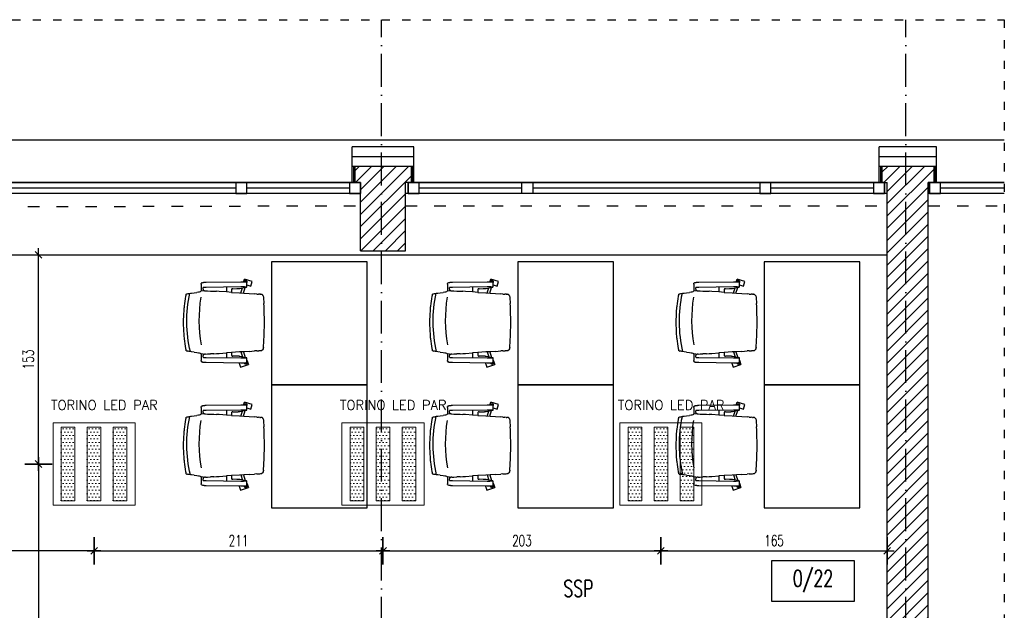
# Model space of a CAD drawing. Header units: millimetres. Extents: x 167273 to 188273, y -125105 to -88145.
# Tile 105 of 210: x 181067 to 181786, y -122083 to -121651. Entities that reach past the tile are written whole.
import ezdxf

# ---------------------------------------------------------------- set-up
doc = ezdxf.new("R2010")
doc.units = ezdxf.units.MM
doc.header["$PDMODE"] = 35
doc.header["$PDSIZE"] = 5
doc.linetypes.add('ACAD_ISO03W100', pattern=[30, 12, -18])
doc.linetypes.add('ACAD_ISO10W100', pattern=[18, 12, -3, 0, -3])
for name, color, linetype in [('!_ppoz', 10, 'Continuous'), ('a-op_text', 9, 'Continuous'), ('a-osie', 1, 'ACAD_ISO10W100'), ('a-wymiary', 9, 'Continuous'), ('b-izolacja', 8, 'BATTING'), ('b-okna', 6, 'Continuous'), ('b-przerywana1', 9, 'ACAD_ISO03W100'), ('b-widokowa', 7, 'Continuous'), ('b-ściany', 2, 'Continuous'), ('c-meble', 5, 'Continuous'), ('h-hatch', 8, 'Continuous')]:
    doc.layers.add(name, color=color, linetype=linetype)
doc.layers.add('EL_oprawy', color=72, linetype='Continuous', lineweight=5)
doc.styles.add('ES1', font='romans.shx', dxfattribs={"width": 0.7, "height": 12})
doc.styles.add('PPAB_100', font='romans.shx', dxfattribs={"width": 0.7, "height": 12})
doc.styles.add('PPAB_50', font='romans.shx', dxfattribs={"width": 0.7, "height": 8})
doc.linetypes.add('BATTING', pattern='A,0.0001,-0.1,[134,ltypeshp.shx,S=0.1,R=0,X=-0.1,Y=0],-0.2,[134,ltypeshp.shx,S=0.1,R=180,X=0.1,Y=0],-0.1', length=0.4001)
doc.dimstyles.new('newPPAB_50', dxfattribs={"dimscale": 0, "dimtxt": 8, "dimasz": 1, "dimexe": 10, "dimexo": 10, "dimgap": 3.5, "dimtad": 1, "dimdec": 0, "dimzin": 0, "dimdsep": 46, "dimtxsty": 'PPAB_50', "dimblk": 'tick_50', "dimcen": 0.09, "dimdle": 5, "dimse1": 1, "dimse2": 1, "dimclrd": 9, "dimclre": 9, "dimclrt": 161, "dimadec": 0, "dimazin": 0, "dimtfac": 1, "dimtdec": 0, "dimtix": 1, "dimtofl": 0, "dimtmove": 2, "dimatfit": 3, "dimldrblk": 'tick_50', "dimfxl": 0, "dimtolj": 1, "dimtzin": 0, "dimarcsym": 0})
pattern_1 = [(45, (-26550.2005, 31481.7547), (-4.49012806, 4.49012806), [])]

# ---------------------------------------------------------------- blocks, each defined once
blk = doc.blocks.new('okno_')
at = {"layer": 'b-okna'}
for p, q in [((-166, -4), (-91, -4)), ((-83, -4), (83, -4)), ((91, -4), (166, -4))]:
    blk.add_line(p, q, dxfattribs=at)
for points in [[(-174, -8), (174, -8), (174, 0), (-174, 0)], [(-174, 0), (-166, 0), (-166, -8), (-174, -8)], [(-83, 0), (-91, 0), (-91, -8), (-83, -8)], [(83, 0), (91, 0), (91, -8), (83, -8)], [(166, 0), (174, 0), (174, -8), (166, -8)]]:
    blk.add_lwpolyline(points, close=True, dxfattribs=at)
blk = doc.blocks.new('LED 3x12.5')
h = blk.add_hatch()
h.set_pattern_fill('DOTS', color=256, scale=40)
h.set_pattern_definition([(360, (11, 30), (1.25, 2.5), [0, -2.5])])
h.paths.add_polyline_path([(16, 57), (6, 57), (6, 3), (16, 3)])
h = blk.add_hatch()
h.set_pattern_fill('DOTS', color=256, scale=40)
h.set_pattern_definition([(360, (30, 30), (1.25, 2.5), [0, -2.5])])
h.paths.add_polyline_path([(35, 57), (25, 57), (25, 3), (35, 3)])
h = blk.add_hatch()
h.set_pattern_fill('DOTS', color=256, scale=40)
h.set_pattern_definition([(360, (49, 30), (1.25, 2.5), [0, -2.5])])
h.paths.add_polyline_path([(54, 57), (44, 57), (44, 3), (54, 3)])
at = {"linetype": 'Continuous'}
for points in [[(0, 0), (60, 0), (60, 60), (0, 60)], [(6, 3), (16, 3), (16, 57), (6, 57)], [(25, 3), (35, 3), (35, 57), (25, 57)], [(44, 3), (54, 3), (54, 57), (44, 57)]]:
    blk.add_lwpolyline(points, close=True, dxfattribs=at)
at = {"style": 'ES1', "width": 0.8}
for tag, p in [('TYP', (-1.49, 85.65)), ('KOD', (-1.49, 69.62))]:
    blk.add_attdef(tag, p, '', height=12, dxfattribs=at)
blk = doc.blocks.new('chaise bureau dwg')
for p, q in [((-46.11, 28.77), (-46.09, 28.79)), ((-46.09, 28.79), (-46.06, 28.81)), ((-46.06, 28.81), (-46.03, 28.84)), ((-46.03, 28.84), (-45.99, 28.86)), ((-45.99, 28.86), (-45.95, 28.88)), ((-45.19, 29.22), (-45.95, 28.88)), ((-45.15, 29.23), (-45.19, 29.22)), ((-45.12, 29.25), (-45.15, 29.23)), ((-45.09, 29.26), (-45.12, 29.25)), ((-45.06, 29.27), (-45.09, 29.26)), ((-45.04, 29.27), (-45.06, 29.27)), ((-45.01, 29.28), (-45.04, 29.27)), ((-44.97, 29.29), (-45.01, 29.28)), ((-44.93, 29.29), (-44.97, 29.29)), ((-44.88, 29.3), (-44.93, 29.29)), ((-44.83, 29.3), (-44.88, 29.3)), ((-44.78, 29.31), (-44.83, 29.3)), ((-44.73, 29.32), (-44.78, 29.31)), ((-44.67, 29.32), (-44.73, 29.32)), ((-44.61, 29.33), (-44.67, 29.32)), ((-44.54, 29.33), (-44.61, 29.33)), ((-44.47, 29.34), (-44.54, 29.33)), ((-44.4, 29.34), (-44.47, 29.34)), ((-44.33, 29.35), (-44.4, 29.34)), ((-44.25, 29.35), (-44.33, 29.35)), ((-44.17, 29.36), (-44.25, 29.35)), ((-44.08, 29.36), (-44.17, 29.36)), ((-44, 29.37), (-44.08, 29.36)), ((-43.91, 29.37), (-44, 29.37)), ((-43.82, 29.37), (-43.91, 29.37)), ((-43.72, 29.38), (-43.82, 29.37)), ((-43.62, 29.38), (-43.72, 29.38)), ((-43.52, 29.39), (-43.62, 29.38)), ((-43.42, 29.39), (-43.52, 29.39)), ((-43.32, 29.39), (-43.42, 29.39)), ((-43.21, 29.39), (-43.32, 29.39)), ((-43.1, 29.4), (-43.21, 29.39)), ((-42.99, 29.4), (-43.1, 29.4)), ((-42.88, 29.4), (-42.99, 29.4)), ((-42.77, 29.4), (-42.88, 29.4)), ((-42.66, 29.4), (-42.77, 29.4)), ((-17.36, 29.74), (-42.66, 29.4)), ((-18.54, 29.73), (-17.58, 32.67)), ((-17.58, 32.67), (-11.87, 30.81)), ((-17.28, 29.74), (-17.36, 29.74)), ((-17.19, 29.74), (-17.28, 29.74)), ((-17.1, 29.74), (-17.19, 29.74)), ((-17.02, 29.74), (-17.1, 29.74)), ((-16.93, 29.75), (-17.02, 29.74)), ((-16.84, 29.75), (-16.93, 29.75)), ((-16.76, 29.75), (-16.84, 29.75)), ((-16.67, 29.75), (-16.76, 29.75)), ((-16.58, 29.75), (-16.67, 29.75)), ((-16.49, 29.75), (-16.58, 29.75)), ((-16.4, 29.75), (-16.49, 29.75)), ((-16.32, 29.75), (-16.4, 29.75)), ((-16.23, 29.74), (-16.32, 29.75)), ((-16.14, 29.74), (-16.23, 29.74)), ((-16.06, 29.74), (-16.14, 29.74)), ((-15.97, 29.74), (-16.06, 29.74)), ((-15.88, 29.74), (-15.97, 29.74)), ((-15.8, 29.74), (-15.88, 29.74)), ((-15.71, 29.74), (-15.8, 29.74)), ((-15.63, 29.74), (-15.71, 29.74)), ((-15.55, 29.74), (-15.63, 29.74)), ((-15.46, 29.74), (-15.55, 29.74)), ((-15.38, 29.73), (-15.46, 29.74)), ((-15.3, 29.73), (-15.38, 29.73)), ((-15.22, 29.73), (-15.3, 29.73)), ((-15.14, 29.73), (-15.22, 29.73)), ((-15.07, 29.73), (-15.14, 29.73)), ((-14.99, 29.72), (-15.07, 29.73)), ((-14.91, 29.72), (-14.99, 29.72)), ((-14.84, 29.72), (-14.91, 29.72)), ((-14.77, 29.72), (-14.84, 29.72)), ((-14.7, 29.71), (-14.77, 29.72)), ((-14.72, 29.71), (-14.6, 30.08)), ((-14.63, 29.71), (-14.7, 29.71)), ((-14.56, 29.71), (-14.63, 29.71)), ((-14.49, 29.7), (-14.56, 29.71)), ((-14.43, 29.7), (-14.49, 29.7)), ((-14.36, 29.7), (-14.43, 29.7)), ((-14.3, 29.69), (-14.36, 29.7)), ((-14.24, 29.69), (-14.3, 29.69)), ((-14.18, 29.69), (-14.24, 29.69)), ((-14.12, 29.68), (-14.18, 29.69)), ((-14.07, 29.68), (-14.12, 29.68)), ((-14.01, 29.68), (-14.07, 29.68)), ((-13.96, 29.67), (-14.01, 29.68)), ((-13.91, 29.67), (-13.96, 29.67)), ((-13.87, 29.66), (-13.91, 29.67)), ((-13.82, 29.66), (-13.87, 29.66)), ((-13.78, 29.66), (-13.82, 29.66)), ((-13.69, 29.65), (-13.78, 29.66)), ((-13.62, 29.64), (-13.69, 29.65)), ((-13.54, 29.63), (-13.62, 29.64)), ((-13.47, 29.61), (-13.54, 29.63)), ((-13.44, 29.61), (-13.47, 29.61)), ((-13.41, 29.6), (-13.44, 29.61)), ((-13.37, 29.58), (-13.41, 29.6)), ((-13.35, 29.58), (-13.37, 29.58)), ((-13.32, 29.57), (-13.35, 29.58)), ((-13.3, 29.56), (-13.32, 29.57)), ((-13.27, 29.55), (-13.3, 29.56)), ((-13.24, 29.53), (-13.27, 29.55)), ((-13.22, 29.52), (-13.24, 29.53)), ((-13.2, 29.51), (-13.22, 29.52)), ((-13.18, 29.49), (-13.2, 29.51)), ((-13.16, 29.48), (-13.18, 29.49)), ((-13.13, 29.46), (-13.16, 29.48)), ((-13.1, 29.43), (-13.13, 29.46)), ((-13.08, 29.4), (-13.1, 29.43)), ((-13.05, 29.36), (-13.08, 29.4)), ((-13.02, 29.32), (-13.05, 29.36)), ((-13.02, 29.33), (-12.96, 29.54)), ((-13, 29.29), (-13.02, 29.32)), ((-12.99, 29.27), (-13, 29.29)), ((-12.99, 29.26), (-12.99, 26.11)), ((-12.96, 27.48), (-11.87, 30.81)), ((-51.6, 21.74), (-53.51, 21.48)), ((-51.6, 21.74), (-49.49, 21.99)), ((-49.49, 21.99), (-48.33, 22.16)), ((-48.33, 22.16), (-47.86, 22.25)), ((-47.86, 22.25), (-47.1, 22.42)), ((-47.1, 22.42), (-46.92, 22.51)), ((-46.92, 22.51), (-46.77, 22.68)), ((-46.77, 22.68), (-46.6, 22.76)), ((-46.52, 22.85), (-46.6, 22.76)), ((-46.52, 22.85), (-46.3, 22.96)), ((-46.3, 22.96), (-46.3, 27.9)), ((-44.94, 23.14), (-46.3, 22.96)), ((-46.24, 28.59), (-46.22, 28.61)), ((-46.22, 28.61), (-46.21, 28.64)), ((-46.21, 28.64), (-46.19, 28.67)), ((-46.19, 28.67), (-46.18, 28.69)), ((-46.18, 28.69), (-46.17, 28.7)), ((-46.17, 28.7), (-46.15, 28.72)), ((-46.15, 28.72), (-46.14, 28.74)), ((-46.14, 28.74), (-46.11, 28.77)), ((-44.94, 23.14), (-44.94, 24.26)), ((-44.94, 23.14), (-43.86, 23.14)), ((-44.85, 25.47), (-44.79, 25.5)), ((-44.79, 25.5), (-44.78, 25.5)), ((-44.78, 25.5), (-44.77, 25.5)), ((-44.78, 25.5), (-44.78, 25.5)), ((-44.77, 25.5), (-44.75, 25.51)), ((-44.75, 25.51), (-44.72, 25.51)), ((-44.72, 25.51), (-44.69, 25.52)), ((-44.69, 25.52), (-44.66, 25.52)), ((-44.66, 25.52), (-44.62, 25.52)), ((-44.62, 25.52), (-44.57, 25.53)), ((-44.57, 25.53), (-44.53, 25.53)), ((-44.53, 25.53), (-44.47, 25.54)), ((-44.47, 25.54), (-44.42, 25.54)), ((-44.42, 25.54), (-44.36, 25.55)), ((-44.36, 25.55), (-44.3, 25.55)), ((-44.3, 25.55), (-44.23, 25.56)), ((-44.23, 25.56), (-44.17, 25.56)), ((-44.17, 25.56), (-44.09, 25.56)), ((-44.09, 25.56), (-44.02, 25.57)), ((-44.02, 25.57), (-43.94, 25.57)), ((-43.94, 25.57), (-43.86, 25.58)), ((-43.86, 25.58), (-43.78, 25.58)), ((-43.11, 23.1), (-43.86, 23.14)), ((-43.78, 25.58), (-43.7, 25.58)), ((-43.7, 25.58), (-43.61, 25.59)), ((-43.61, 25.59), (-43.52, 25.59)), ((-43.52, 25.59), (-43.43, 25.59)), ((-43.43, 25.59), (-43.34, 25.59)), ((-43.34, 25.59), (-43.24, 25.6)), ((-43.24, 25.6), (-43.15, 25.6)), ((-43.15, 25.6), (-43.05, 25.6)), ((-43.11, 23.1), (-41.64, 23.02)), ((-43.05, 25.6), (-42.95, 25.6)), ((-42.95, 25.6), (-42.85, 25.6)), ((-42.85, 25.6), (-42.74, 25.61)), ((-42.74, 25.61), (-42.64, 25.61)), ((-42.64, 25.61), (-17.35, 25.94)), ((-41.64, 23.02), (-39.64, 22.93)), ((-37.26, 22.89), (-39.64, 22.93)), ((-37.12, 22.89), (-37.26, 22.89)), ((-37.12, 22.89), (-35.13, 22.76)), ((-35.13, 22.76), (-33.14, 22.62)), ((-33.14, 22.62), (-27.96, 22.27)), ((-27.96, 22.26), (-27.96, 25.8)), ((-24.25, 22.01), (-27.96, 22.26)), ((-24.25, 23.67), (-24.24, 23.72)), ((-24.25, 22.01), (-24.25, 23.67)), ((-24.25, 22.01), (-24.18, 22.01)), ((-24.24, 23.77), (-24.23, 23.82)), ((-24.24, 23.72), (-24.24, 23.77)), ((-24.23, 23.87), (-24.22, 23.92)), ((-24.23, 23.82), (-24.23, 23.87)), ((-24.22, 23.92), (-24.2, 23.97)), ((-24.2, 23.97), (-24.19, 24.01)), ((-24.19, 24.01), (-24.17, 24.06)), ((-18.25, 21.6), (-24.18, 22.01)), ((-24.17, 24.06), (-24.15, 24.11)), ((-24.15, 24.11), (-24.13, 24.15)), ((-24.13, 24.15), (-24.11, 24.19)), ((-24.11, 24.19), (-24.08, 24.24)), ((-24.08, 24.24), (-24.05, 24.28)), ((-24.05, 24.28), (-24.02, 24.32)), ((-24.02, 24.32), (-23.99, 24.35)), ((-23.99, 24.35), (-23.96, 24.39)), ((-23.96, 24.39), (-23.92, 24.42)), ((-23.92, 24.42), (-23.89, 24.46)), ((-23.89, 24.46), (-23.85, 24.49)), ((-23.85, 24.49), (-23.81, 24.52)), ((-23.81, 24.52), (-23.77, 24.54)), ((-23.77, 24.54), (-23.73, 24.57)), ((-23.73, 24.57), (-23.69, 24.59)), ((-23.69, 24.59), (-23.65, 24.61)), ((-23.65, 24.61), (-23.6, 24.63)), ((-23.6, 24.63), (-23.56, 24.64)), ((-23.56, 24.64), (-23.51, 24.66)), ((-23.51, 24.66), (-23.47, 24.67)), ((-23.47, 24.67), (-23.42, 24.68)), ((-23.42, 24.68), (-23.38, 24.68)), ((-23.38, 24.68), (-23.33, 24.69)), ((-23.33, 24.69), (-23.29, 24.69)), ((-20.35, 24.73), (-23.29, 24.69)), ((-20.25, 24.73), (-20.35, 24.73)), ((-20.15, 24.73), (-20.25, 24.73)), ((-20.05, 24.73), (-20.15, 24.73)), ((-19.96, 24.73), (-20.05, 24.73)), ((-19.86, 24.74), (-19.96, 24.73)), ((-19.77, 24.74), (-19.86, 24.74)), ((-19.67, 24.74), (-19.77, 24.74)), ((-19.58, 24.74), (-19.67, 24.74)), ((-19.49, 24.75), (-19.58, 24.74)), ((-19.4, 24.75), (-19.49, 24.75)), ((-19.32, 24.75), (-19.4, 24.75)), ((-19.23, 24.76), (-19.32, 24.75)), ((-19.15, 24.76), (-19.23, 24.76)), ((-19.07, 24.76), (-19.15, 24.76)), ((-18.99, 24.77), (-19.07, 24.76)), ((-18.91, 24.77), (-18.99, 24.77)), ((-18.84, 24.77), (-18.91, 24.77)), ((-18.77, 24.78), (-18.84, 24.77)), ((-18.7, 24.78), (-18.77, 24.78)), ((-18.63, 24.79), (-18.7, 24.78)), ((-18.57, 24.79), (-18.63, 24.79)), ((-18.51, 24.8), (-18.57, 24.79)), ((-18.45, 24.8), (-18.51, 24.8)), ((-18.39, 24.81), (-18.45, 24.8)), ((-18.34, 24.81), (-18.39, 24.81)), ((-18.28, 24.82), (-18.34, 24.81)), ((-18.23, 24.82), (-18.28, 24.82)), ((-15.27, 21.4), (-18.25, 21.6)), ((-18.19, 24.83), (-18.23, 24.82)), ((-18.14, 24.83), (-18.19, 24.83)), ((-18.1, 24.84), (-18.14, 24.83)), ((-18.02, 24.85), (-18.1, 24.84)), ((-13.48, 25.76), (-18.02, 24.85)), ((-17.45, 21.55), (-16.23, 25.21)), ((-17.35, 25.94), (-17.2, 25.95)), ((-17.2, 25.95), (-17.04, 25.95)), ((-17.04, 25.95), (-16.89, 25.95)), ((-16.89, 25.95), (-16.74, 25.95)), ((-16.74, 25.95), (-16.58, 25.95)), ((-16.58, 25.95), (-16.43, 25.95)), ((-16.43, 25.95), (-16.27, 25.95)), ((-16.27, 25.95), (-16.12, 25.95)), ((-16.12, 25.95), (-15.97, 25.95)), ((-15.97, 25.95), (-15.81, 25.94)), ((-15.81, 25.94), (-15.67, 25.94)), ((-15.67, 25.94), (-15.52, 25.94)), ((-15.52, 25.94), (-15.38, 25.94)), ((-15.52, 21.42), (-14.19, 25.62)), ((-15.38, 25.94), (-15.24, 25.93)), ((-15.24, 25.93), (-15.1, 25.93)), ((-15.1, 25.93), (-14.97, 25.93)), ((-14.97, 25.93), (-14.84, 25.92)), ((-14.84, 25.92), (-14.71, 25.92)), ((-14.71, 25.92), (-14.65, 25.91)), ((-14.65, 25.91), (-14.6, 25.91)), ((-14.6, 25.91), (-14.54, 25.91)), ((-14.54, 25.91), (-14.48, 25.91)), ((-14.48, 25.91), (-14.43, 25.9)), ((-14.43, 25.9), (-14.37, 25.9)), ((-14.37, 25.9), (-14.32, 25.9)), ((-14.32, 25.9), (-14.27, 25.89)), ((-14.27, 25.89), (-14.22, 25.89)), ((-14.22, 25.89), (-14.18, 25.89)), ((-14.18, 25.89), (-14.13, 25.89)), ((-14.13, 25.89), (-14.09, 25.88)), ((-14.09, 25.88), (-14.05, 25.88)), ((-14.05, 25.88), (-14.01, 25.88)), ((-14.01, 25.88), (-13.97, 25.87)), ((-13.97, 25.87), (-13.93, 25.87)), ((-13.93, 25.87), (-13.9, 25.87)), ((-13.9, 25.87), (-13.87, 25.86)), ((-13.87, 25.86), (-13.84, 25.86)), ((-13.84, 25.86), (-13.81, 25.86)), ((-13.81, 25.86), (-13.78, 25.85)), ((-13.78, 25.85), (-13.76, 25.85)), ((-13.76, 25.85), (-13.74, 25.85)), ((-13.74, 25.85), (-13.72, 25.84)), ((-13.72, 25.84), (-13.71, 25.84)), ((-13.71, 25.84), (-13.7, 25.84)), ((-13.7, 25.84), (-13.69, 25.84)), ((-13.69, 25.84), (-13.69, 25.84)), ((-13.41, 25.77), (-13.48, 25.76)), ((-13.37, 25.78), (-13.41, 25.77)), ((-13.35, 25.79), (-13.37, 25.78)), ((-13.33, 25.8), (-13.35, 25.79)), ((-13.3, 25.81), (-13.33, 25.8)), ((-13.28, 25.82), (-13.3, 25.81)), ((-13.24, 25.84), (-13.28, 25.82)), ((-13.23, 25.85), (-13.24, 25.84)), ((-13.21, 25.86), (-13.23, 25.85)), ((-13.18, 25.87), (-13.21, 25.86)), ((-13.16, 25.89), (-13.18, 25.87)), ((-13.14, 25.91), (-13.16, 25.89)), ((-13.11, 25.94), (-13.14, 25.91)), ((-13.08, 25.97), (-13.11, 25.94)), ((-13.05, 26), (-13.08, 25.97)), ((-13.03, 26.03), (-13.05, 26)), ((-13.02, 26.05), (-13.03, 26.03)), ((-13.01, 26.08), (-13.02, 26.05)), ((-12.99, 26.1), (-13.01, 26.08)), ((-12.96, 27.48), (-12.99, 27.49)), ((-57.49, 19.19), (-57.5, 19.15)), ((-57.48, 19.28), (-57.49, 19.24)), ((-57.49, 19.24), (-57.49, 19.19)), ((-57.47, 19.32), (-57.48, 19.28)), ((-57.46, 19.41), (-57.47, 19.37)), ((-57.47, 19.37), (-57.47, 19.32)), ((-57.45, 19.45), (-57.46, 19.41)), ((-57.44, 19.54), (-57.45, 19.5)), ((-57.45, 19.5), (-57.45, 19.45)), ((-57.43, 19.58), (-57.44, 19.54)), ((-57.42, 19.66), (-57.43, 19.62)), ((-57.43, 19.62), (-57.43, 19.58)), ((-57.41, 19.71), (-57.42, 19.66)), ((-57.4, 19.79), (-57.41, 19.75)), ((-57.41, 19.75), (-57.41, 19.71)), ((-57.39, 19.83), (-57.4, 19.79)), ((-57.38, 19.9), (-57.39, 19.86)), ((-57.39, 19.86), (-57.39, 19.83)), ((-57.37, 19.94), (-57.38, 19.9)), ((-57.36, 20.01), (-57.37, 19.98)), ((-57.37, 19.98), (-57.37, 19.94)), ((-57.35, 20.09), (-57.36, 20.05)), ((-57.36, 20.05), (-57.36, 20.01)), ((-57.34, 20.12), (-57.35, 20.09)), ((-57.3, 20.3), (-57.31, 20.27)), ((-57.29, 20.37), (-57.3, 20.33)), ((-57.3, 20.33), (-57.3, 20.3)), ((-57.28, 20.4), (-57.29, 20.37)), ((-57.27, 20.43), (-57.28, 20.4)), ((-57.26, 20.48), (-57.27, 20.45)), ((-57.27, 20.45), (-57.27, 20.43)), ((-57.25, 20.51), (-57.26, 20.48)), ((-57.24, 20.53), (-57.25, 20.51)), ((-57.23, 20.58), (-57.24, 20.56)), ((-57.24, 20.56), (-57.24, 20.53)), ((-57.22, 20.6), (-57.23, 20.58)), ((-57.21, 20.64), (-57.22, 20.62)), ((-57.22, 20.62), (-57.22, 20.6)), ((-57.2, 20.66), (-57.21, 20.64)), ((-57.19, 20.69), (-57.2, 20.68)), ((-57.2, 20.68), (-57.2, 20.66)), ((-57.18, 20.72), (-57.19, 20.71)), ((-57.19, 20.71), (-57.19, 20.69)), ((-57.17, 20.74), (-57.18, 20.73)), ((-57.18, 20.73), (-57.18, 20.72)), ((-57.16, 20.75), (-57.17, 20.74)), ((-57.15, 20.76), (-57.16, 20.75)), ((-57.16, 20.75), (-57.16, 20.75)), ((-57, 20.84), (-57.15, 20.77)), ((-57.15, 20.77), (-57.15, 20.76)), ((-57.15, 20.76), (-57.15, 20.76)), ((-57, 20.84), (-57, 20.84)), ((-56.99, 20.84), (-57, 20.84)), ((-56.99, 20.84), (-56.54, 20.97)), ((-55.88, 21.1), (-56.54, 20.97)), ((-55.13, 21.23), (-55.88, 21.1)), ((-54.27, 21.35), (-55.13, 21.23)), ((-53.51, 21.48), (-54.27, 21.35)), ((-15.52, 21.41), (-15.52, 21.41)), ((-11.3, 21.13), (-15.27, 21.4)), ((-11.3, 21.13), (-7.3, 20.86)), ((-5.8, 20.75), (-7.3, 20.86)), ((-5.8, 20.75), (-4.43, 20.66)), ((-4.43, 20.66), (-4.32, 20.65)), ((-4.32, 20.65), (-4.2, 20.65)), ((-4.2, 20.65), (-3.97, 20.63)), ((-3.97, 20.63), (-3.52, 20.6)), ((-3.52, 20.6), (-2.73, 20.55)), ((-2.73, 20.55), (-2.02, 20.42)), ((-1.4, 20.02), (-2.02, 20.42)), ((-1.23, 19.78), (-1.4, 20.02)), ((-1, 19.46), (-1.23, 19.78)), ((-0.96, 19.31), (-1, 19.46)), ((-0.94, 19.32), (-0.84, 18.75)), ((-0.84, 18.75), (-0.84, 18.67)), ((-0.84, 18.67), (-0.83, 18.59)), ((-0.83, 18.59), (-0.82, 18.43)), ((-0.8, 18.12), (-0.82, 18.43)), ((-0.8, 18.12), (-0.21, 9.39)), ((-0.21, 9.39), (0, 0)), ((0, 0), (-0.21, -9.39)), ((-0.8, -18.12), (-0.51, -13.75)), ((-0.32, -11.57), (-0.51, -13.75)), ((-0.26, -10.48), (-0.32, -11.57)), ((-0.21, -9.39), (-0.26, -10.48)), ((-57.5, -19.15), (-57.49, -19.19)), ((-57.49, -19.19), (-57.49, -19.24)), ((-57.49, -19.24), (-57.48, -19.28)), ((-57.48, -19.28), (-57.47, -19.32)), ((-57.47, -19.32), (-57.47, -19.37)), ((-57.47, -19.37), (-57.46, -19.41)), ((-57.46, -19.41), (-57.45, -19.45)), ((-57.45, -19.45), (-57.45, -19.5)), ((-57.45, -19.5), (-57.44, -19.54)), ((-57.44, -19.54), (-57.43, -19.58)), ((-57.43, -19.58), (-57.43, -19.62)), ((-57.43, -19.62), (-57.42, -19.66)), ((-57.42, -19.66), (-57.41, -19.71)), ((-57.41, -19.71), (-57.41, -19.75)), ((-57.41, -19.75), (-57.4, -19.79)), ((-57.4, -19.79), (-57.39, -19.83)), ((-57.39, -19.83), (-57.39, -19.86)), ((-57.39, -19.86), (-57.38, -19.9)), ((-57.38, -19.9), (-57.37, -19.94)), ((-57.37, -19.94), (-57.37, -19.98)), ((-57.37, -19.98), (-57.36, -20.01)), ((-57.36, -20.01), (-57.36, -20.05)), ((-57.36, -20.05), (-57.35, -20.09)), ((-57.35, -20.09), (-57.34, -20.12)), ((-57.31, -20.27), (-57.3, -20.3)), ((-57.3, -20.3), (-57.3, -20.33)), ((-57.3, -20.33), (-57.29, -20.37)), ((-57.29, -20.37), (-57.28, -20.4)), ((-57.28, -20.4), (-57.27, -20.43)), ((-57.27, -20.43), (-57.27, -20.46)), ((-57.27, -20.46), (-57.26, -20.48)), ((-57.26, -20.48), (-57.25, -20.51)), ((-57.25, -20.51), (-57.24, -20.53)), ((-57.24, -20.53), (-57.24, -20.56)), ((-57.24, -20.56), (-57.23, -20.58)), ((-57.23, -20.58), (-57.22, -20.6)), ((-57.22, -20.6), (-57.22, -20.62)), ((-57.22, -20.62), (-57.21, -20.64)), ((-57.21, -20.64), (-57.2, -20.66)), ((-57.2, -20.66), (-57.2, -20.68)), ((-57.2, -20.68), (-57.19, -20.69)), ((-57.19, -20.69), (-57.19, -20.71)), ((-57.19, -20.71), (-57.18, -20.72)), ((-57.18, -20.72), (-57.18, -20.73)), ((-57.18, -20.73), (-57.17, -20.74)), ((-57.17, -20.74), (-57.16, -20.75)), ((-57.16, -20.75), (-57.15, -20.76)), ((-57.16, -20.75), (-57.16, -20.75)), ((-57.15, -20.76), (-57.15, -20.77)), ((-57.15, -20.76), (-57.15, -20.76)), ((-57.15, -20.77), (-57, -20.84)), ((-57, -20.84), (-56.54, -20.97)), ((-56.54, -20.97), (-55.88, -21.1)), ((-55.88, -21.1), (-55.13, -21.23)), ((-55.13, -21.23), (-54.27, -21.35)), ((-54.27, -21.35), (-53.51, -21.48)), ((-53.51, -21.48), (-51.6, -21.74)), ((-18.25, -21.6), (-15.27, -21.4)), ((-17.45, -21.55), (-16.23, -25.21)), ((-15.52, -21.41), (-15.52, -21.41)), ((-15.52, -21.42), (-14.19, -25.62)), ((-15.27, -21.4), (-11.3, -21.13)), ((-11.3, -21.13), (-7.3, -20.86)), ((-5.8, -20.75), (-7.3, -20.86)), ((-5.8, -20.75), (-4.43, -20.66)), ((-3.52, -20.6), (-4.43, -20.66)), ((-3.52, -20.6), (-3.12, -20.58)), ((-3.12, -20.58), (-2.93, -20.56)), ((-2.83, -20.56), (-2.93, -20.56)), ((-2.73, -20.55), (-2.83, -20.56)), ((-2.02, -20.42), (-2.73, -20.55)), ((-1.4, -20.02), (-2.02, -20.42)), ((-1.23, -19.78), (-1.4, -20.02)), ((-1, -19.46), (-1.23, -19.78)), ((-1, -19.46), (-0.96, -19.31)), ((-0.96, -19.31), (-0.84, -18.75)), ((-0.84, -18.75), (-0.8, -18.12)), ((-51.6, -21.74), (-49.49, -21.99)), ((-48.33, -22.16), (-49.49, -21.99)), ((-47.86, -22.25), (-48.33, -22.16)), ((-47.1, -22.42), (-47.86, -22.25)), ((-46.92, -22.51), (-47.1, -22.42)), ((-46.77, -22.68), (-46.92, -22.51)), ((-46.6, -22.76), (-46.77, -22.68)), ((-46.6, -22.76), (-46.52, -22.85)), ((-46.3, -22.96), (-46.52, -22.85)), ((-44.94, -23.14), (-46.3, -22.96)), ((-46.3, -27.9), (-46.3, -22.96)), ((-46.22, -28.61), (-46.24, -28.59)), ((-46.21, -28.64), (-46.22, -28.61)), ((-46.19, -28.67), (-46.21, -28.64)), ((-46.18, -28.69), (-46.19, -28.67)), ((-46.17, -28.7), (-46.18, -28.69)), ((-46.15, -28.72), (-46.17, -28.7)), ((-46.14, -28.74), (-46.15, -28.72)), ((-46.11, -28.77), (-46.14, -28.74)), ((-46.09, -28.79), (-46.11, -28.77)), ((-44.94, -24.26), (-44.94, -23.14)), ((-43.86, -23.14), (-44.94, -23.14)), ((-44.79, -25.5), (-44.85, -25.47)), ((-44.78, -25.5), (-44.79, -25.5)), ((-44.78, -25.5), (-44.78, -25.5)), ((-44.77, -25.5), (-44.78, -25.5)), ((-44.75, -25.51), (-44.77, -25.5)), ((-44.72, -25.51), (-44.75, -25.51)), ((-44.69, -25.52), (-44.72, -25.51)), ((-44.66, -25.52), (-44.69, -25.52)), ((-44.62, -25.52), (-44.66, -25.52)), ((-44.57, -25.53), (-44.62, -25.52)), ((-44.53, -25.53), (-44.57, -25.53)), ((-44.47, -25.54), (-44.53, -25.53)), ((-44.42, -25.54), (-44.47, -25.54)), ((-44.36, -25.55), (-44.42, -25.54)), ((-44.3, -25.55), (-44.36, -25.55)), ((-44.23, -25.56), (-44.3, -25.55)), ((-44.17, -25.56), (-44.23, -25.56)), ((-44.09, -25.56), (-44.17, -25.56)), ((-44.02, -25.57), (-44.09, -25.56)), ((-43.94, -25.57), (-44.02, -25.57)), ((-43.86, -25.58), (-43.94, -25.57)), ((-43.86, -23.14), (-43.11, -23.1)), ((-43.78, -25.58), (-43.86, -25.58)), ((-43.7, -25.58), (-43.78, -25.58)), ((-43.61, -25.59), (-43.7, -25.58)), ((-43.52, -25.59), (-43.61, -25.59)), ((-43.43, -25.59), (-43.52, -25.59)), ((-43.34, -25.59), (-43.43, -25.59)), ((-43.24, -25.6), (-43.34, -25.59)), ((-43.15, -25.6), (-43.24, -25.6)), ((-43.05, -25.6), (-43.15, -25.6)), ((-43.11, -23.1), (-41.64, -23.02)), ((-42.95, -25.6), (-43.05, -25.6)), ((-42.85, -25.6), (-42.95, -25.6)), ((-42.74, -25.61), (-42.85, -25.6)), ((-42.64, -25.61), (-42.74, -25.61)), ((-17.35, -25.94), (-42.64, -25.61)), ((-41.64, -23.02), (-39.64, -22.93)), ((-39.64, -22.93), (-37.26, -22.89)), ((-37.26, -22.89), (-37.12, -22.89)), ((-37.12, -22.89), (-35.13, -22.76)), ((-33.14, -22.62), (-35.13, -22.76)), ((-27.96, -22.27), (-33.14, -22.62)), ((-24.25, -22.01), (-27.96, -22.26)), ((-27.96, -25.8), (-27.96, -22.26)), ((-24.25, -23.67), (-24.25, -22.01)), ((-24.25, -22.01), (-24.18, -22.01)), ((-24.24, -23.72), (-24.25, -23.67)), ((-24.24, -23.77), (-24.24, -23.72)), ((-24.23, -23.82), (-24.24, -23.77)), ((-24.23, -23.87), (-24.23, -23.82)), ((-24.22, -23.92), (-24.23, -23.87)), ((-24.2, -23.97), (-24.22, -23.92)), ((-24.19, -24.01), (-24.2, -23.97)), ((-24.17, -24.06), (-24.19, -24.01)), ((-24.18, -22.01), (-18.25, -21.6)), ((-24.15, -24.11), (-24.17, -24.06)), ((-24.13, -24.15), (-24.15, -24.11)), ((-24.11, -24.19), (-24.13, -24.15)), ((-24.08, -24.24), (-24.11, -24.19)), ((-24.05, -24.28), (-24.08, -24.24)), ((-24.02, -24.32), (-24.05, -24.28)), ((-23.99, -24.35), (-24.02, -24.32)), ((-23.96, -24.39), (-23.99, -24.35)), ((-23.92, -24.42), (-23.96, -24.39)), ((-23.89, -24.46), (-23.92, -24.42)), ((-23.85, -24.49), (-23.89, -24.46)), ((-23.81, -24.52), (-23.85, -24.49)), ((-23.77, -24.54), (-23.81, -24.52)), ((-23.73, -24.57), (-23.77, -24.54)), ((-23.69, -24.59), (-23.73, -24.57)), ((-23.65, -24.61), (-23.69, -24.59)), ((-23.6, -24.63), (-23.65, -24.61)), ((-23.56, -24.64), (-23.6, -24.63)), ((-23.51, -24.66), (-23.56, -24.64)), ((-23.47, -24.67), (-23.51, -24.66)), ((-23.42, -24.68), (-23.47, -24.67)), ((-23.38, -24.68), (-23.42, -24.68)), ((-23.33, -24.69), (-23.38, -24.68)), ((-23.29, -24.69), (-23.33, -24.69)), ((-23.29, -24.69), (-20.35, -24.73)), ((-20.35, -24.73), (-20.25, -24.73)), ((-20.25, -24.73), (-20.15, -24.73)), ((-20.15, -24.73), (-20.05, -24.73)), ((-20.05, -24.73), (-19.96, -24.73)), ((-19.96, -24.73), (-19.86, -24.74)), ((-19.86, -24.74), (-19.77, -24.74)), ((-19.77, -24.74), (-19.67, -24.74)), ((-19.67, -24.74), (-19.58, -24.74)), ((-19.58, -24.74), (-19.49, -24.75)), ((-19.49, -24.75), (-19.4, -24.75)), ((-19.4, -24.75), (-19.32, -24.75)), ((-19.32, -24.75), (-19.23, -24.76)), ((-19.23, -24.76), (-19.15, -24.76)), ((-19.15, -24.76), (-19.07, -24.76)), ((-19.07, -24.76), (-18.99, -24.77)), ((-18.99, -24.77), (-18.91, -24.77)), ((-18.91, -24.77), (-18.84, -24.77)), ((-18.84, -24.77), (-18.77, -24.78)), ((-18.77, -24.78), (-18.7, -24.78)), ((-18.7, -24.78), (-18.63, -24.79)), ((-18.63, -24.79), (-18.57, -24.79)), ((-18.57, -24.79), (-18.51, -24.8)), ((-18.51, -24.8), (-18.45, -24.8)), ((-18.45, -24.8), (-18.39, -24.81)), ((-18.39, -24.81), (-18.34, -24.81)), ((-18.34, -24.81), (-18.28, -24.82)), ((-18.28, -24.82), (-18.23, -24.82)), ((-18.23, -24.82), (-18.19, -24.83)), ((-18.19, -24.83), (-18.14, -24.83)), ((-18.14, -24.83), (-18.1, -24.84)), ((-18.1, -24.84), (-18.02, -24.85)), ((-18.02, -24.85), (-13.48, -25.76)), ((-17.2, -25.95), (-17.35, -25.94)), ((-17.04, -25.95), (-17.2, -25.95)), ((-16.89, -25.95), (-17.04, -25.95)), ((-16.74, -25.95), (-16.89, -25.95)), ((-16.58, -25.95), (-16.74, -25.95)), ((-16.43, -25.95), (-16.58, -25.95)), ((-16.27, -25.95), (-16.43, -25.95)), ((-16.12, -25.95), (-16.27, -25.95)), ((-15.97, -25.95), (-16.12, -25.95)), ((-15.81, -25.94), (-15.97, -25.95)), ((-15.67, -25.94), (-15.81, -25.94)), ((-15.52, -25.94), (-15.67, -25.94)), ((-15.38, -25.94), (-15.52, -25.94)), ((-15.24, -25.93), (-15.38, -25.94)), ((-15.1, -25.93), (-15.24, -25.93)), ((-14.97, -25.93), (-15.1, -25.93)), ((-14.84, -25.92), (-14.97, -25.93)), ((-14.71, -25.92), (-14.84, -25.92)), ((-14.6, -25.91), (-14.71, -25.92)), ((-14.54, -25.91), (-14.6, -25.91)), ((-14.48, -25.91), (-14.54, -25.91)), ((-14.43, -25.9), (-14.48, -25.91)), ((-14.37, -25.9), (-14.43, -25.9)), ((-14.32, -25.9), (-14.37, -25.9)), ((-14.27, -25.89), (-14.32, -25.9)), ((-14.22, -25.89), (-14.27, -25.89)), ((-14.18, -25.89), (-14.22, -25.89)), ((-14.13, -25.89), (-14.18, -25.89)), ((-14.09, -25.88), (-14.13, -25.89)), ((-14.05, -25.88), (-14.09, -25.88)), ((-14.01, -25.88), (-14.05, -25.88)), ((-13.97, -25.87), (-14.01, -25.88)), ((-13.93, -25.87), (-13.97, -25.87)), ((-13.9, -25.87), (-13.93, -25.87)), ((-13.87, -25.86), (-13.9, -25.87)), ((-13.84, -25.86), (-13.87, -25.86)), ((-13.81, -25.86), (-13.84, -25.86)), ((-13.78, -25.85), (-13.81, -25.86)), ((-13.76, -25.85), (-13.78, -25.85)), ((-13.74, -25.85), (-13.76, -25.85)), ((-13.72, -25.84), (-13.74, -25.85)), ((-13.71, -25.84), (-13.72, -25.84)), ((-13.7, -25.84), (-13.71, -25.84)), ((-13.69, -25.84), (-13.7, -25.84)), ((-13.69, -25.84), (-13.69, -25.84)), ((-13.48, -25.76), (-13.41, -25.77)), ((-13.41, -25.77), (-13.37, -25.78)), ((-13.37, -25.78), (-13.35, -25.79)), ((-13.35, -25.79), (-13.33, -25.8)), ((-13.33, -25.8), (-13.3, -25.81)), ((-13.3, -25.81), (-13.28, -25.82)), ((-13.28, -25.82), (-13.24, -25.84)), ((-13.24, -25.84), (-13.23, -25.85)), ((-13.23, -25.85), (-13.21, -25.86)), ((-13.21, -25.86), (-13.18, -25.87)), ((-13.18, -25.87), (-13.16, -25.89)), ((-13.16, -25.89), (-13.14, -25.91)), ((-13.14, -25.91), (-13.11, -25.94)), ((-13.11, -25.94), (-13.08, -25.97)), ((-13.08, -25.97), (-13.05, -26)), ((-13.05, -26), (-13.03, -26.03)), ((-13.03, -26.03), (-13.02, -26.05)), ((-13.02, -26.05), (-13.01, -26.08)), ((-13.01, -26.08), (-12.99, -26.1)), ((-12.99, -26.11), (-12.99, -29.26)), ((-12.99, -27.49), (-10.1, -26.56)), ((-10.1, -26.56), (-9.02, -29.88)), ((-46.06, -28.81), (-46.09, -28.79)), ((-46.03, -28.84), (-46.06, -28.81)), ((-45.99, -28.86), (-46.03, -28.84)), ((-45.95, -28.88), (-45.99, -28.86)), ((-45.95, -28.88), (-45.19, -29.22)), ((-45.19, -29.22), (-45.15, -29.23)), ((-45.15, -29.23), (-45.12, -29.24)), ((-45.12, -29.24), (-45.09, -29.25)), ((-45.09, -29.25), (-45.07, -29.26)), ((-45.07, -29.26), (-45.02, -29.27)), ((-45.02, -29.27), (-44.98, -29.28)), ((-44.98, -29.28), (-44.88, -29.3)), ((-44.88, -29.3), (-44.83, -29.3)), ((-44.83, -29.3), (-44.78, -29.31)), ((-44.78, -29.31), (-44.73, -29.32)), ((-44.73, -29.32), (-44.67, -29.32)), ((-44.67, -29.32), (-44.61, -29.33)), ((-44.61, -29.33), (-44.54, -29.33)), ((-44.54, -29.33), (-44.47, -29.34)), ((-44.47, -29.34), (-44.4, -29.34)), ((-44.4, -29.34), (-44.33, -29.35)), ((-44.33, -29.35), (-44.25, -29.35)), ((-44.25, -29.35), (-44.17, -29.36)), ((-44.17, -29.36), (-44.08, -29.36)), ((-44.08, -29.36), (-44, -29.37)), ((-44, -29.37), (-43.91, -29.37)), ((-43.91, -29.37), (-43.82, -29.37)), ((-43.82, -29.37), (-43.72, -29.38)), ((-43.72, -29.38), (-43.62, -29.38)), ((-43.62, -29.38), (-43.52, -29.39)), ((-43.52, -29.39), (-43.42, -29.39)), ((-43.42, -29.39), (-43.32, -29.39)), ((-43.32, -29.39), (-43.21, -29.39)), ((-43.21, -29.39), (-43.1, -29.4)), ((-43.1, -29.4), (-42.99, -29.4)), ((-42.99, -29.4), (-42.88, -29.4)), ((-42.88, -29.4), (-42.77, -29.4)), ((-42.77, -29.4), (-42.66, -29.4)), ((-42.66, -29.4), (-17.36, -29.74)), ((-17.36, -29.74), (-17.28, -29.74)), ((-17.28, -29.74), (-17.19, -29.74)), ((-17.19, -29.74), (-17.1, -29.74)), ((-17.1, -29.74), (-17.02, -29.74)), ((-17.02, -29.74), (-16.93, -29.75)), ((-16.93, -29.75), (-16.84, -29.75)), ((-16.84, -29.75), (-16.76, -29.75)), ((-16.76, -29.75), (-16.67, -29.75)), ((-16.67, -29.75), (-16.58, -29.75)), ((-16.58, -29.75), (-16.49, -29.75)), ((-16.49, -29.75), (-16.4, -29.75)), ((-16.4, -29.75), (-16.32, -29.75)), ((-16.32, -29.75), (-16.23, -29.74)), ((-16.23, -29.74), (-16.14, -29.74)), ((-16.14, -29.74), (-16.06, -29.74)), ((-16.06, -29.74), (-15.97, -29.74)), ((-15.97, -29.74), (-15.88, -29.74)), ((-15.88, -29.74), (-15.8, -29.74)), ((-15.8, -29.74), (-15.71, -29.74)), ((-15.71, -29.74), (-15.63, -29.74)), ((-15.63, -29.74), (-15.55, -29.74)), ((-15.55, -29.74), (-15.46, -29.74)), ((-15.46, -29.74), (-15.38, -29.73)), ((-15.38, -29.73), (-15.3, -29.73)), ((-15.38, -29.73), (-14.73, -31.74)), ((-15.3, -29.73), (-15.22, -29.73)), ((-15.22, -29.73), (-15.14, -29.73)), ((-15.14, -29.73), (-15.07, -29.73)), ((-15.07, -29.73), (-14.99, -29.72)), ((-14.99, -29.72), (-14.91, -29.72)), ((-14.91, -29.72), (-14.84, -29.72)), ((-14.84, -29.72), (-14.77, -29.72)), ((-14.77, -29.72), (-14.7, -29.71)), ((-9.02, -29.88), (-14.73, -31.74)), ((-14.72, -29.71), (-14.6, -30.08)), ((-14.7, -29.71), (-14.63, -29.71)), ((-14.63, -29.71), (-14.56, -29.71)), ((-14.56, -29.71), (-14.49, -29.7)), ((-14.49, -29.7), (-14.42, -29.7)), ((-14.42, -29.7), (-14.36, -29.7)), ((-14.36, -29.7), (-14.3, -29.69)), ((-14.3, -29.69), (-14.24, -29.69)), ((-14.24, -29.69), (-14.18, -29.69)), ((-14.18, -29.69), (-14.12, -29.68)), ((-14.12, -29.68), (-14.07, -29.68)), ((-14.07, -29.68), (-14.01, -29.68)), ((-14.01, -29.68), (-13.96, -29.67)), ((-13.96, -29.67), (-13.91, -29.67)), ((-13.91, -29.67), (-13.87, -29.66)), ((-13.87, -29.66), (-13.82, -29.66)), ((-13.82, -29.66), (-13.78, -29.66)), ((-13.78, -29.66), (-13.74, -29.65)), ((-13.74, -29.65), (-13.7, -29.65)), ((-13.7, -29.65), (-13.62, -29.64)), ((-13.62, -29.64), (-13.55, -29.63)), ((-13.55, -29.63), (-13.48, -29.62)), ((-13.48, -29.62), (-13.44, -29.61)), ((-13.44, -29.61), (-13.41, -29.6)), ((-13.41, -29.6), (-13.37, -29.58)), ((-13.37, -29.58), (-13.32, -29.57)), ((-13.32, -29.57), (-13.3, -29.56)), ((-13.3, -29.56), (-13.27, -29.55)), ((-13.27, -29.55), (-13.24, -29.53)), ((-13.24, -29.53), (-13.22, -29.52)), ((-13.22, -29.52), (-13.2, -29.51)), ((-13.2, -29.51), (-13.18, -29.49)), ((-13.18, -29.49), (-13.16, -29.48)), ((-13.16, -29.48), (-13.13, -29.46)), ((-13.13, -29.46), (-13.1, -29.43)), ((-13.1, -29.43), (-13.08, -29.4)), ((-13.08, -29.4), (-13.05, -29.36)), ((-13.05, -29.36), (-13.02, -29.32)), ((-13.02, -29.32), (-13, -29.29)), ((-13.02, -29.33), (-12.96, -29.54)), ((-13, -29.29), (-12.99, -29.27))]:
    blk.add_line(p, q)
at = {"ltscale": 0.1}
for centre, radius, start, end in [((39.78, -0.92), 96.65, 166.67901, 192.1683), ((61.58, -1.75), 109.29, 170.45506, 188.75834)]:
    blk.add_arc(centre, radius, start, end, dxfattribs=at)
for centre, major_axis, ratio, start_param, end_param in [((-13.78, 29.8), (-0.267, -0.823), 0.999017, 1.57958, 4.703606), ((-46.22, 27.93), (-0.004, -0.679), 0.116972, 3.194315, 4.765111), ((-44.78, 24.33), (-0.01, -1.32), 0.116972, 3.675029, 4.765111), ((-51.19, 0), (-27.48, -192.2), 0.046335, 4.619219, 4.656543), ((-57.4, 18.98), (-0.26, -1.8), 0.076154, 3.925127, 4.034662), ((-50.39, 0), (-9.1, -192.2), 0.046161, 4.660533, 4.703126), ((-51.75, 0), (-27.12, -192.2), 0.043392, 4.656043, 4.66447), ((-50.58, 0), (-8.99, -192.2), 0.045159, 4.703051, 4.714501), ((-50.58, 0), (-8.99, 192.2), 0.045159, 1.568684, 1.580134), ((-50.39, 0), (-9.1, 192.2), 0.046161, 1.580059, 1.622652), ((-51.75, 0), (-27.12, 192.2), 0.043392, 1.618715, 1.627142), ((-51.19, 0), (-27.48, 192.2), 0.046335, 1.626642, 1.663967), ((-57.4, -18.98), (-0.26, 1.8), 0.076146, 2.248523, 2.358045), ((-46.22, -27.93), (-0.004, 0.679), 0.116972, 1.518074, 3.088871), ((-44.78, -24.33), (-0.01, 1.32), 0.116972, 1.518074, 2.608156), ((-13.78, -29.8), (-0.267, 0.823), 0.999017, 1.57958, 4.703606)]:
    blk.add_ellipse(centre, major_axis=major_axis, ratio=ratio, start_param=start_param, end_param=end_param)
blk = doc.blocks.new('tick_50')
at = {"color": 9, "ltscale": 20}
for p, q in [((0, 10), (0, -10)), ((-5, 0), (5, 0))]:
    blk.add_line(p, q, dxfattribs=at)
at = {"color": 0}
blk.add_line((2.5, 2.5), (-2.5, -2.5), dxfattribs=at)
blk = doc.blocks.new('*D1443')
at = {"layer": 'a-wymiary', "color": 9, "lineweight": -2}
blk.add_line((181080.59, -121976.79), (181080.59, -122214.79), dxfattribs=at)
at = {"layer": 'Defpoints', "color": 0}
for p in [(181091.2, -121975.79), (181080.59, -122215.79), (181091.2, -122215.79)]:
    blk.add_point(p, dxfattribs=at)
at = {"layer": 'a-wymiary', "color": 9, "lineweight": -2}
for p, rotation in [((181080.59, -121975.79), 90), ((181080.59, -122215.79), 270)]:
    blk.add_blockref('tick_50', p, dxfattribs=dict(at, rotation=rotation))
at = {"layer": 'a-wymiary', "color": 161, "insert": (181073.09, -122095.79), "char_height": 8, "attachment_point": 5, "rotation": 90, "style": 'PPAB_50'}
blk.add_mtext('\\A1;240', dxfattribs=at)
blk = doc.blocks.new('*D1445')
at = {"layer": 'a-wymiary', "color": 9, "lineweight": -2}
blk.add_line((181120.2, -122039.31), (180961.81, -122039.31), dxfattribs=at)
at = {"layer": 'Defpoints', "color": 0}
for p in [(180960.81, -121945.79), (181121.2, -121945.79), (180960.81, -122039.31)]:
    blk.add_point(p, dxfattribs=at)
at = {"layer": 'a-wymiary', "color": 9, "lineweight": -2, "rotation": 180}
blk.add_blockref('tick_50', (180960.81, -122039.31), dxfattribs=at)
at = {"layer": 'a-wymiary', "color": 9, "lineweight": -2}
blk.add_blockref('tick_50', (181121.2, -122039.31), dxfattribs=at)
at = {"layer": 'a-wymiary', "color": 161, "insert": (181041.01, -122031.81), "char_height": 8, "attachment_point": 5, "style": 'PPAB_50'}
blk.add_mtext('\\A1;160', dxfattribs=at)

msp = doc.modelspace()

# ---------------------------------------------------------------- hatches: boundary and pattern name
at = {"layer": 'h-hatch'}
h = msp.add_hatch(dxfattribs=at)
h.set_pattern_fill('ANSI31', color=256, scale=2, style=0)
h.set_pattern_definition(pattern_1)
h.paths.add_polyline_path([(181348.81, -121769.89), (181352.81, -121769.89), (181352.81, -121757.89), (181311.81, -121757.89), (181311.81, -121769.89), (181315.81, -121769.89), (181315.81, -121777.89), (181315.81, -121819.89), (181348.81, -121819.89)])
h = msp.add_hatch(dxfattribs=at)
h.set_pattern_fill('ANSI31', color=256, scale=2, style=0)
h.set_pattern_definition(pattern_1)
h.paths.add_polyline_path([(181730.81, -121769.89), (181734.81, -121769.89), (181734.81, -121757.89), (181696.81, -121757.89), (181696.81, -121769.89), (181700.81, -121769.89), (181700.81, -122180.89), (181730.81, -122180.89)])

# ---------------------------------------------------------------- linework, layer by layer
at = {"layer": 'a-op_text', "ltscale": 0.5}
msp.add_lwpolyline([(181616.56, -122076.44), (181616.56, -122046.44), (181676.56, -122046.44), (181676.56, -122076.44)], close=True, dxfattribs=at)
at = {"layer": 'a-osie', "ltscale": 2}
for p, q in [((181331.31, -122782.89), (181331.31, -121650.89)), ((181714.31, -122782.89), (181714.31, -121650.89))]:
    msp.add_line(p, q, dxfattribs=at)
at = {"layer": 'b-izolacja', "ltscale": 16}
for p, q in [((181309.81, -121750.89), (181354.81, -121750.89)), ((181694.81, -121750.89), (181736.81, -121750.89))]:
    msp.add_line(p, q, dxfattribs=at)
at = {"layer": 'b-izolacja', "ltscale": 2}
for p, q in [((181310.81, -121757.89), (181310.81, -121769.89)), ((181353.81, -121757.89), (181353.81, -121769.89)), ((181695.81, -121757.89), (181695.81, -121769.89)), ((181735.81, -121757.89), (181735.81, -121769.89))]:
    msp.add_line(p, q, dxfattribs=at)
at = {"layer": 'b-okna'}
for p, q in [((181309.81, -121769.89), (180973.81, -121769.89)), ((181694.81, -121769.89), (181354.81, -121769.89)), ((181786.37, -121769.89), (181736.81, -121769.89)), ((181739.81, -121773.89), (181786.37, -121773.89)), ((181315.81, -121777.89), (180967.81, -121777.89)), ((181700.81, -121777.89), (181348.81, -121777.89)), ((181786.37, -121777.89), (181730.81, -121777.89))]:
    msp.add_line(p, q, dxfattribs=at)
msp.add_lwpolyline([(181786.37, -121777.89), (181731.81, -121777.89), (181731.81, -121769.89), (181786.37, -121769.89)], dxfattribs=at)
msp.add_lwpolyline([(181731.81, -121777.89), (181739.81, -121777.89), (181739.81, -121769.89), (181731.81, -121769.89)], close=True, dxfattribs=at)
at = {"layer": 'b-przerywana1', "ltscale": 0.5}
for p, q in [((180086.37, -121650.89), (181786.37, -121650.89)), ((181786.37, -121650.89), (181786.37, -122762.89))]:
    msp.add_line(p, q, dxfattribs=at)
at = {"layer": 'b-przerywana1', "ltscale": 0.7}
for p, q in [((180967.81, -121787.89), (181315.81, -121786.89)), ((181348.81, -121786.89), (181700.81, -121786.89)), ((181730.81, -121786.89), (181786.37, -121786.89))]:
    msp.add_line(p, q, dxfattribs=at)
at = {"layer": 'b-widokowa'}
for p, q in [((181786.37, -121738.89), (180212.81, -121738.89)), ((181309.81, -121757.89), (181354.81, -121757.89)), ((181311.81, -121757.89), (181311.81, -121769.89)), ((181352.81, -121757.89), (181352.81, -121769.89)), ((181694.81, -121757.89), (181736.81, -121757.89)), ((181696.81, -121757.89), (181696.81, -121769.89)), ((181734.81, -121757.89), (181734.81, -121769.89)), ((180960.81, -121822.89), (181700.81, -121822.89))]:
    msp.add_line(p, q, dxfattribs=at)
at = {"layer": 'b-ściany'}
for p, q in [((181354.81, -121743.89), (181309.81, -121743.89)), ((181309.81, -121769.89), (181309.81, -121743.89)), ((181354.81, -121769.89), (181354.81, -121743.89)), ((181736.81, -121743.89), (181694.81, -121743.89)), ((181694.81, -121769.89), (181694.81, -121743.89)), ((181736.81, -121769.89), (181736.81, -121743.89)), ((181309.81, -121769.89), (181315.81, -121769.89)), ((181315.81, -121819.89), (181315.81, -121769.89)), ((181348.81, -121819.89), (181348.81, -121769.89)), ((181354.81, -121769.89), (181348.81, -121769.89)), ((181694.81, -121769.89), (181700.81, -121769.89)), ((181700.81, -122180.89), (181700.81, -121769.89)), ((181730.81, -122180.89), (181730.81, -121769.89)), ((181736.81, -121769.89), (181730.81, -121769.89)), ((181315.81, -121819.89), (181348.81, -121819.89))]:
    msp.add_line(p, q, dxfattribs=at)
at = {"layer": 'c-meble'}
for points in [[(181320.81, -121827.89), (181250.81, -121827.89), (181250.81, -121917.89), (181320.81, -121917.89)], [(181500.81, -121827.89), (181430.81, -121827.89), (181430.81, -121917.89), (181500.81, -121917.89)], [(181680.81, -121827.89), (181610.81, -121827.89), (181610.81, -121917.89), (181680.81, -121917.89)], [(181320.81, -121917.89), (181250.81, -121917.89), (181250.81, -122007.89), (181320.81, -122007.89)], [(181500.81, -121917.89), (181430.81, -121917.89), (181430.81, -122007.89), (181500.81, -122007.89)], [(181680.81, -121917.89), (181610.81, -121917.89), (181610.81, -122007.89), (181680.81, -122007.89)]]:
    msp.add_lwpolyline(points, close=True, dxfattribs=at)

# ---------------------------------------------------------------- block references
at = {"layer": 'b-okna', "xscale": -1, "rotation": 180}
for p in [(181141.81, -121777.89), (181524.81, -121777.89)]:
    msp.add_blockref('okno_', p, dxfattribs=at)
at = {"layer": 'c-meble', "xscale": -1, "rotation": 180}
for p in [(181245.81, -121872.27), (181425.81, -121872.27), (181605.81, -121872.27), (181245.81, -121962.27), (181425.81, -121962.27), (181605.81, -121962.27)]:
    msp.add_blockref('chaise bureau dwg', p, dxfattribs=at)
at = {"layer": 'EL_oprawy'}
ref = msp.add_blockref('LED 3x12.5', (181091.2, -122005.79), dxfattribs=at)
ref.add_attrib('KOD', 'TORINO LED PAR', (181089.71, -121936.17), dxfattribs={"layer": '0', "height": 7, "style": 'ES1'})
ref = msp.add_blockref('LED 3x12.5', (181302.31, -122005.79), dxfattribs=at)
ref.add_attrib('KOD', 'TORINO LED PAR', (181300.82, -121936.17), dxfattribs={"layer": '0', "height": 7, "style": 'ES1'})
ref = msp.add_blockref('LED 3x12.5', (181505.42, -122005.79), dxfattribs=at)
ref.add_attrib('KOD', 'TORINO LED PAR', (181503.93, -121936.17), dxfattribs={"layer": '0', "height": 7, "style": 'ES1'})

# ---------------------------------------------------------------- texts
at = {"layer": '!_ppoz', "insert": (181464.18, -122066.81), "char_height": 12, "width": 2937.189, "attachment_point": 4, "style": 'PPAB_100'}
msp.add_mtext('{\\Fromans.shx|c238;SSP}', dxfattribs=at)
at = {"layer": 'a-op_text', "ltscale": 0.5, "insert": (181646.56, -122061.44), "char_height": 12, "width": 60, "attachment_point": 5, "style": 'PPAB_100'}
msp.add_mtext('0/{\\Fromans.shx|c238;22}', dxfattribs=at)

# ---------------------------------------------------------------- dimensions: what is measured, and where the dimension line sits
at = {"layer": 'a-wymiary'}
msp.add_linear_dim(base=(181080.59, -121822.89), p1=(181091.2, -121975.79), p2=(181091.2, -121822.89), angle=90, dimstyle='newPPAB_50', override={"dimscale": 1}, dxfattribs=at).render()
dim = msp.add_linear_dim(base=(180960.81, -122039.31), p1=(181121.2, -121945.79), p2=(180960.81, -121945.79), dimstyle='newPPAB_50', override={"dimscale": 1}, dxfattribs=at)
dim.commit()
dim.dimension.update_dxf_attribs({"geometry": '*D1445', "text_midpoint": (181041.01, -122031.81)})
dim = msp.add_linear_dim(base=(181080.59, -122215.79), p1=(181091.2, -121975.79), p2=(181091.2, -122215.79), angle=90, dimstyle='newPPAB_50', override={"dimscale": 1}, dxfattribs=at)
dim.commit()
dim.dimension.update_dxf_attribs({"geometry": '*D1443', "text_midpoint": (181073.09, -122095.79)})
for base, p1, p2 in [((181332.31, -122039.31), (181121.2, -122005.79), (181332.31, -122005.79)), ((181535.42, -122039.31), (181332.31, -122005.79), (181535.42, -122005.79)), ((181700.81, -122039.31), (181535.42, -122005.79), (181700.81, -122005.79))]:
    msp.add_linear_dim(base=base, p1=p1, p2=p2, dimstyle='newPPAB_50', override={"dimscale": 1}, dxfattribs=at).render()

doc.saveas('drawing.dxf')
